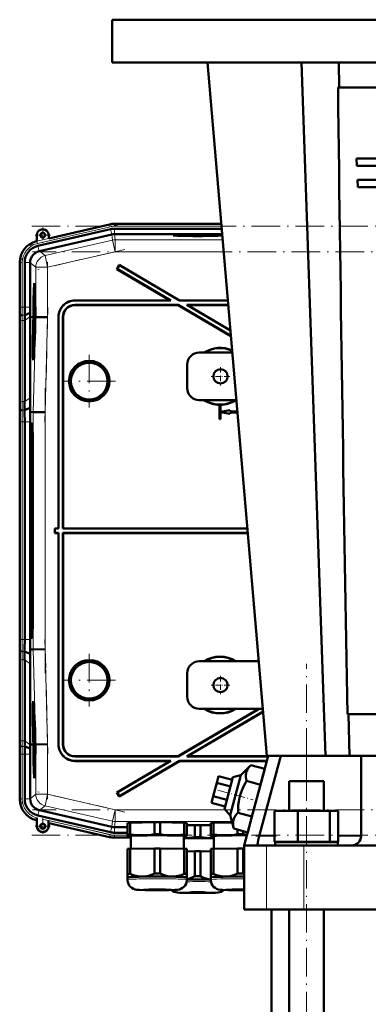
# Model space of a CAD drawing. Extents: x -2065 to 2446, y -2159 to 856.
# Tile 54 of 57: x 1622 to 1769, y -41 to 374. Entities that reach past the tile are written whole.
import ezdxf

# ---------------------------------------------------------------- set-up
doc = ezdxf.new("R2010")
doc.units = 0
doc.linetypes.add('DASHDOT', pattern=[18.5, 12, -3, 0.5, -3])

msp = doc.modelspace()

# ---------------------------------------------------------------- linework, layer by layer
at = {"color": 7, "lineweight": 50}
for p, q in [((1661.17, 373.66), (1836.17, 373.66)), ((1661.17, 373.66), (1661.17, 355.66)), ((1661.17, 355.66), (1836.17, 355.66)), ((1726.17, 63.66), (1701.17, 355.66)), ((1750.91, 63.66), (1740.75, 355.66)), ((1756.66, 345.16), (1756.53, 355.66)), ((1756.12, 345.16), (1916.22, 345.16)), ((1763.9, 315.16), (1764.02, 312.16)), ((1763.9, 315.16), (1908.45, 315.16)), ((1764.02, 312.16), (1908.33, 312.16)), ((1764.27, 306.16), (1764.4, 303.16)), ((1764.27, 306.16), (1908.08, 306.16)), ((1764.4, 303.16), (1907.95, 303.16)), ((1659.96, 287.48), (1634.39, 281.57)), ((1677.04, 287.71), (1662.04, 287.71)), ((1677.04, 287.71), (1706.99, 287.71)), ((1629.39, 282.92), (1629.39, 280.42)), ((1660.43, 285.47), (1629.85, 278.41)), ((1660.93, 283.22), (1630.46, 276.19)), ((1634.39, 281.57), (1634.39, 282.92)), ((1662.04, 285.65), (1707.17, 285.65)), ((1662.04, 283.35), (1662.06, 283.35)), ((1707.36, 283.35), (1662.06, 283.35)), ((1629.39, 280.42), (1629.19, 280.37)), ((1630.37, 276.17), (1630.46, 276.19)), ((1622.22, 271.61), (1622.22, 252.61)), ((1624.29, 271.41), (1624.29, 252.61)), ((1626.59, 271.32), (1626.59, 271.41)), ((1626.59, 271.32), (1626.59, 252.61)), ((1664.09, 270.39), (1663.08, 268.67)), ((1664.12, 270.3), (1663.17, 268.7)), ((1664.12, 270.3), (1664.09, 270.39)), ((1664.09, 270.39), (1689.41, 255.46)), ((1664.12, 270.3), (1689.39, 255.39)), ((1663.17, 268.7), (1663.08, 268.67)), ((1663.08, 268.67), (1685.47, 255.46)), ((1663.17, 268.7), (1685.73, 255.39)), ((1628.39, 260.9), (1628.58, 260.95)), ((1628.57, 255.02), (1628.55, 252.5)), ((1628.59, 255.02), (1628.57, 255.02)), ((1628.57, 253.13), (1628.59, 255.02)), ((1628.59, 255.02), (1628.64, 255.02)), ((1628.6, 253.44), (1628.65, 253.44)), ((1628.63, 253.04), (1628.62, 252.55)), ((1688.88, 253.53), (1645.4, 253.53)), ((1645.47, 255.46), (1685.47, 255.46)), ((1688.86, 253.46), (1645.47, 253.46)), ((1645.54, 255.39), (1685.73, 255.39)), ((1685.73, 255.39), (1685.47, 255.46)), ((1688.86, 253.46), (1688.88, 253.53)), ((1688.86, 253.46), (1711.04, 240.38)), ((1688.88, 253.53), (1711.04, 240.47)), ((1689.39, 255.39), (1689.41, 255.46)), ((1689.39, 255.39), (1709.76, 255.39)), ((1689.41, 255.46), (1709.75, 255.46)), ((1709.92, 253.53), (1692.54, 253.53)), ((1692.54, 253.53), (1710.84, 242.74)), ((1692.8, 253.46), (1692.54, 253.53)), ((1709.92, 253.46), (1692.8, 253.46)), ((1692.8, 253.46), (1710.83, 242.83)), ((1622.25, 248.46), (1622.28, 248.89)), ((1624.3, 249.29), (1626.6, 250.24)), ((1628.62, 249.4), (1628.51, 248.32)), ((1628.51, 247.91), (1628.62, 248.99)), ((1628.55, 252.5), (1628.68, 252.5)), ((1628.55, 250.85), (1628.59, 250.85)), ((1628.56, 250.13), (1628.55, 250.85)), ((1628.55, 249.64), (1628.56, 250.13)), ((1628.55, 249.64), (1628.71, 249.63)), ((1628.56, 252.55), (1628.62, 252.55)), ((1628.56, 250.13), (1628.6, 250.13)), ((1628.58, 252.11), (1628.69, 252.1)), ((1628.59, 250.89), (1628.58, 250.57)), ((1628.58, 250.57), (1628.59, 250.62)), ((1628.58, 250.57), (1628.62, 250.57)), ((1628.59, 250.69), (1628.62, 250.69)), ((1628.59, 250.62), (1628.59, 250.69)), ((1628.59, 250.62), (1628.62, 250.62)), ((1628.63, 250.83), (1628.6, 250.18)), ((1628.6, 249.68), (1628.64, 250.81)), ((1628.6, 250.18), (1628.6, 249.68)), ((1628.6, 249.68), (1628.71, 249.68)), ((1628.62, 252.55), (1628.68, 252.55)), ((1628.62, 251.91), (1628.69, 251.91)), ((1628.62, 249.4), (1628.71, 249.4)), ((1628.62, 248.99), (1628.62, 249.4)), ((1628.62, 248.99), (1628.72, 248.99)), ((1628.64, 250.81), (1628.7, 250.81)), ((1622.22, 245.53), (1622.22, 211.39)), ((1622.22, 245.53), (1622.22, 211.39)), ((1624.29, 246.95), (1624.29, 212.81)), ((1626.63, 248.46), (1626.63, 248.61)), ((1626.63, 214.47), (1626.63, 248.46)), ((1627.59, 248.45), (1626.63, 248.46)), ((1627.97, 248.45), (1627.59, 248.45)), ((1627.81, 248.43), (1627.81, 248.45)), ((1627.97, 248.44), (1627.81, 248.45)), ((1627.97, 248.43), (1627.81, 248.43)), ((1627.91, 246.48), (1627.97, 248.43)), ((1628.01, 248.43), (1627.96, 246.48)), ((1628, 246.48), (1628.06, 248.43)), ((1628.01, 248.45), (1628.01, 248.44)), ((1628.01, 248.45), (1628.06, 248.45)), ((1628.06, 248.44), (1628.01, 248.44)), ((1628.06, 248.43), (1628.01, 248.43)), ((1628.48, 244.65), (1628.46, 242.13)), ((1628.5, 244.65), (1628.48, 244.65)), ((1628.48, 242.76), (1628.5, 244.65)), ((1628.5, 244.65), (1628.62, 244.65)), ((1628.51, 248.32), (1628.51, 247.91)), ((1628.51, 247.91), (1628.71, 247.91)), ((1628.51, 246.39), (1628.55, 246.39)), ((1628.52, 245.68), (1628.51, 246.39)), ((1628.51, 245.19), (1628.52, 245.68)), ((1628.51, 245.19), (1628.64, 245.19)), ((1628.52, 245.68), (1628.54, 245.68)), ((1628.54, 247.66), (1628.7, 247.66)), ((1628.54, 245.73), (1628.54, 245.24)), ((1628.54, 245.24), (1628.59, 245.63)), ((1628.54, 245.24), (1628.64, 245.24)), ((1628.58, 246.04), (1628.55, 245.84)), ((1628.57, 246.53), (1628.59, 246.53)), ((1628.59, 247.46), (1628.58, 246.04)), ((1628.61, 247.46), (1628.59, 247.46)), ((1628.59, 245.63), (1628.61, 247.46)), ((1628.59, 245.63), (1628.65, 245.63)), ((1628.61, 247.46), (1628.7, 247.46)), ((1628.72, 248.43), (1628.67, 246.47)), ((1628.75, 245.96), (1628.7, 245.96)), ((1628.7, 245.96), (1628.75, 245.96)), ((1628.76, 248.45), (1628.72, 248.45)), ((1628.76, 248.43), (1628.72, 248.43)), ((1628.76, 248.43), (1628.72, 248.43)), ((1628.73, 246.98), (1628.76, 248.43)), ((1628.73, 246.98), (1628.77, 246.98)), ((1628.77, 246.98), (1628.73, 246.98)), ((1628.81, 248.43), (1628.77, 246.98)), ((1628.81, 248.45), (1628.89, 248.45)), ((1628.87, 248.43), (1628.81, 248.43)), ((1628.87, 248.43), (1628.81, 248.43)), ((1628.89, 248.45), (1628.89, 248.43)), ((1628.96, 248.43), (1628.89, 248.43)), ((1633.96, 248.36), (1628.96, 248.43)), ((1638.47, 248.47), (1638.47, 159.46)), ((1638.54, 248.4), (1638.54, 159.39)), ((1640.4, 159.39), (1640.4, 248.54)), ((1640.47, 159.46), (1640.47, 248.47)), ((1628.46, 241.59), (1628.45, 241.04)), ((1628.45, 241.04), (1628.5, 241.04)), ((1628.46, 242.13), (1628.54, 242.13)), ((1628.52, 241.59), (1628.46, 241.59)), ((1628.47, 242.18), (1628.54, 242.18)), ((1628.51, 243.07), (1628.56, 243.07)), ((1628.54, 242.67), (1628.53, 242.18)), ((1628.55, 244.6), (1628.62, 244.6)), ((1628.57, 242.95), (1628.57, 243.41)), ((1628.47, 240.31), (1628.44, 240.01)), ((1628.44, 240.01), (1628.44, 239.56)), ((1711.64, 233.46), (1697.67, 233.46)), ((1627.96, 232.1), (1628.15, 232.05)), ((1692.67, 218.46), (1692.67, 228.46)), ((1697.67, 213.46), (1713.35, 213.46)), ((1706.24, 211.48), (1706.22, 211.47)), ((1706.24, 211.48), (1706.24, 205.48)), ((1706.72, 211.47), (1706.71, 211.48)), ((1706.71, 208.48), (1706.71, 211.48)), ((1622.2, 208.46), (1622.23, 208.89)), ((1624.26, 209.29), (1626.6, 210.26)), ((1626.57, 208.46), (1626.6, 210.26)), ((1626.57, 208.46), (1627.92, 208.44)), ((1632.91, 208.38), (1627.92, 208.44)), ((1706.22, 211.47), (1706.22, 205.46)), ((1710.71, 209.19), (1706.71, 208.48)), ((1706.71, 208.48), (1706.72, 208.5)), ((1706.71, 205.48), (1706.71, 208.45)), ((1706.72, 208.43), (1706.71, 208.45)), ((1706.71, 208.45), (1710.71, 207.74)), ((1706.72, 208.5), (1706.72, 211.47)), ((1710.72, 209.21), (1706.72, 208.5)), ((1706.72, 205.46), (1706.72, 208.43)), ((1706.72, 208.43), (1710.72, 207.71)), ((1710.71, 209.19), (1710.72, 209.21)), ((1710.71, 208.7), (1710.71, 209.19)), ((1710.71, 208.7), (1710.72, 208.71)), ((1710.71, 208.7), (1713.76, 208.7)), ((1713.8, 208.23), (1710.71, 208.23)), ((1710.72, 208.21), (1710.71, 208.23)), ((1710.71, 207.74), (1710.71, 208.23)), ((1710.71, 207.74), (1710.72, 207.71)), ((1710.72, 208.71), (1710.72, 209.21)), ((1710.72, 208.71), (1713.75, 208.71)), ((1713.8, 208.21), (1710.72, 208.21)), ((1710.72, 207.71), (1710.72, 208.21)), ((1622.22, 204.32), (1622.22, 112.61)), ((1624.29, 204.32), (1624.29, 112.61)), ((1626.59, 112.61), (1626.59, 204.32)), ((1627.46, 203.65), (1627.01, 203.65)), ((1706.24, 205.48), (1706.22, 205.46)), ((1706.72, 205.46), (1706.22, 205.46)), ((1706.71, 205.48), (1706.24, 205.48)), ((1706.71, 205.48), (1706.72, 205.46)), ((1627.51, 201.47), (1627.62, 201.58)), ((1627.62, 201.47), (1627.51, 201.47)), ((1626.75, 193.46), (1626.75, 123.46)), ((1627.3, 193.46), (1627.3, 123.46)), ((1627.73, 123.46), (1627.73, 193.46)), ((1637.04, 159.39), (1636.97, 159.46)), ((1638.47, 159.46), (1636.97, 159.46)), ((1636.97, 157.46), (1636.97, 159.46)), ((1638.54, 159.39), (1637.04, 159.39)), ((1637.04, 157.53), (1637.04, 159.39)), ((1638.47, 159.46), (1638.54, 159.39)), ((1640.4, 159.39), (1640.47, 159.46)), ((1717.98, 159.39), (1640.4, 159.39)), ((1717.97, 159.46), (1640.47, 159.46)), ((1637.04, 157.53), (1636.97, 157.46)), ((1636.97, 157.46), (1638.47, 157.46)), ((1637.04, 157.53), (1638.54, 157.53)), ((1638.47, 157.46), (1638.54, 157.53)), ((1638.47, 68.46), (1638.47, 157.46)), ((1638.54, 68.53), (1638.54, 157.53)), ((1640.4, 157.53), (1640.4, 68.39)), ((1640.4, 157.53), (1718.14, 157.53)), ((1640.4, 157.53), (1640.47, 157.46)), ((1640.47, 157.46), (1640.47, 68.46)), ((1640.47, 157.46), (1718.14, 157.46)), ((1627.01, 113.28), (1627.46, 113.28)), ((1627.51, 115.46), (1627.62, 115.34)), ((1627.51, 115.45), (1627.62, 115.45)), ((1622.23, 108.03), (1622.2, 108.46)), ((1626.57, 108.46), (1627.92, 108.48)), ((1626.6, 106.66), (1626.57, 108.46)), ((1632.91, 108.55), (1627.92, 108.48)), ((1622.22, 71.39), (1622.22, 105.53)), ((1622.22, 71.39), (1622.22, 105.53)), ((1626.6, 106.66), (1624.26, 107.63)), ((1624.29, 69.98), (1624.29, 104.12)), ((1626.63, 68.47), (1626.63, 102.46)), ((1722.77, 103.46), (1697.67, 103.46)), ((1692.67, 88.46), (1692.67, 98.46)), ((1627.96, 84.83), (1628.15, 84.88)), ((1722.78, 83.46), (1688.86, 63.46)), ((1722.91, 83.46), (1688.88, 63.39)), ((1697.67, 83.46), (1724.48, 83.46)), ((1724.58, 82.28), (1692.54, 63.39)), ((1724.58, 82.21), (1692.8, 63.46)), ((1760.1, 81.16), (1912.25, 81.16)), ((1760.92, 63.66), (1760.6, 81.16)), ((1628.44, 77.37), (1628.45, 76.53)), ((1628.45, 76.58), (1628.46, 76.78)), ((1628.45, 76.58), (1628.47, 76.58)), ((1628.45, 76.53), (1628.47, 76.53)), ((1628.47, 74.88), (1628.51, 74.88)), ((1628.49, 74.16), (1628.47, 74.88)), ((1628.51, 75.41), (1628.5, 75.75)), ((1628.51, 75.55), (1628.51, 75.41)), ((1628.51, 74.92), (1628.51, 74.6)), ((1628.51, 74.6), (1628.52, 74.65)), ((1628.52, 74.72), (1628.55, 74.72)), ((1628.52, 74.65), (1628.52, 74.72)), ((1628.52, 74.65), (1628.55, 74.65)), ((1628.57, 73.43), (1628.48, 72.34)), ((1628.48, 72.34), (1628.49, 71.94)), ((1628.49, 74.16), (1628.54, 74.16)), ((1628.5, 73.66), (1628.49, 74.16)), ((1628.49, 71.94), (1628.58, 73.02)), ((1628.49, 71.94), (1628.63, 71.94)), ((1628.5, 73.66), (1628.58, 73.67)), ((1628.51, 74.6), (1628.55, 74.6)), ((1628.52, 71.69), (1628.64, 71.69)), ((1628.54, 74.21), (1628.54, 73.71)), ((1628.54, 73.71), (1628.58, 73.71)), ((1628.56, 70.56), (1628.58, 70.56)), ((1628.57, 73.43), (1628.57, 73.67)), ((1628.57, 73.43), (1628.58, 73.43)), ((1628.58, 73.02), (1628.57, 73.43)), ((1628.58, 73.02), (1628.6, 73.02)), ((1628.58, 71.69), (1628.58, 71.94)), ((1628.58, 71.49), (1628.59, 70.07)), ((1628.59, 71.49), (1628.58, 71.49)), ((1628.59, 71.49), (1628.64, 71.49)), ((1628.6, 69.66), (1628.59, 71.49)), ((1628.75, 70.96), (1628.7, 70.96)), ((1628.7, 70.96), (1628.75, 70.96)), ((1622.28, 68.03), (1622.25, 68.46)), ((1626.6, 66.68), (1624.3, 67.63)), ((1627.59, 68.48), (1626.63, 68.47)), ((1626.63, 68.32), (1626.63, 68.47)), ((1627.97, 68.48), (1627.59, 68.48)), ((1627.97, 68.48), (1627.91, 70.45)), ((1627.96, 70.45), (1628.01, 68.48)), ((1628.06, 68.48), (1628, 70.45)), ((1628.01, 68.48), (1628.06, 68.48)), ((1628.51, 70.42), (1628.55, 70.42)), ((1628.53, 69.71), (1628.51, 70.42)), ((1628.51, 68.68), (1628.54, 66.16)), ((1628.53, 68.68), (1628.51, 68.68)), ((1628.53, 69.71), (1628.55, 69.71)), ((1628.54, 69.22), (1628.53, 69.71)), ((1628.53, 68.68), (1628.71, 68.68)), ((1628.54, 66.79), (1628.53, 68.68)), ((1628.54, 69.22), (1628.7, 69.22)), ((1628.55, 69.76), (1628.56, 69.27)), ((1628.59, 70.07), (1628.56, 69.87)), ((1628.56, 69.27), (1628.6, 69.66)), ((1628.56, 69.27), (1628.7, 69.27)), ((1628.57, 67.1), (1628.61, 67.1)), ((1628.59, 68.63), (1628.72, 68.63)), ((1628.6, 69.66), (1628.69, 69.67)), ((1628.6, 66.7), (1628.61, 66.21)), ((1628.63, 67.44), (1628.71, 67.44)), ((1628.67, 70.46), (1628.72, 68.49)), ((1628.72, 68.49), (1628.76, 68.49)), ((1628.73, 69.94), (1628.77, 69.94)), ((1628.77, 69.94), (1628.73, 69.94)), ((1628.76, 68.49), (1628.73, 69.94)), ((1628.77, 69.94), (1628.81, 68.49)), ((1628.96, 68.5), (1628.81, 68.49)), ((1633.96, 68.56), (1628.96, 68.5)), ((1622.22, 45.32), (1622.22, 64.32)), ((1624.29, 45.52), (1624.29, 64.32)), ((1626.59, 45.61), (1626.59, 64.32)), ((1628.54, 66.21), (1628.61, 66.21)), ((1628.54, 66.16), (1628.7, 66.16)), ((1628.54, 65.61), (1628.55, 65.07)), ((1628.64, 65.61), (1628.54, 65.61)), ((1628.63, 65.07), (1628.55, 64.04)), ((1628.55, 65.07), (1628.63, 65.07)), ((1628.55, 64.04), (1628.56, 63.47)), ((1628.56, 63.47), (1628.65, 62.49)), ((1628.57, 63.76), (1628.59, 63.95)), ((1628.57, 63.76), (1628.67, 63.76)), ((1628.59, 63.59), (1628.57, 63.76)), ((1628.57, 62.45), (1628.57, 61.91)), ((1628.65, 62.45), (1628.57, 62.45)), ((1628.59, 63.95), (1628.65, 64.8)), ((1628.66, 62.83), (1628.59, 63.59)), ((1628.61, 66.21), (1628.7, 66.21)), ((1628.64, 65.61), (1628.7, 65.62)), ((1628.65, 64.8), (1628.64, 65.61)), ((1628.65, 64.8), (1628.69, 64.8)), ((1688.88, 63.39), (1645.4, 63.39)), ((1688.86, 63.46), (1645.47, 63.46)), ((1688.88, 63.39), (1688.86, 63.46)), ((1692.54, 63.39), (1692.8, 63.46)), ((1726.7, 63.39), (1692.54, 63.39)), ((1726.72, 63.46), (1692.8, 63.46)), ((1726.77, 63.66), (1716.67, 25.96)), ((1722.93, 29.86), (1732.09, 63.66)), ((1726.96, 63.66), (1726.17, 63.66)), ((1726.96, 63.66), (1732.09, 63.66)), ((1732.09, 63.66), (1742.83, 63.66)), ((1742.83, 63.66), (1765.83, 63.66)), ((1765.83, 63.66), (1906.51, 63.66)), ((1765.83, 63.66), (1765.83, 29.86)), ((1628.57, 61.91), (1628.64, 61.91)), ((1645.47, 61.46), (1685.47, 61.46)), ((1645.54, 61.53), (1685.73, 61.53)), ((1685.47, 61.46), (1663.08, 48.26)), ((1685.73, 61.53), (1663.17, 48.23)), ((1689.41, 61.46), (1664.09, 46.53)), ((1689.39, 61.53), (1664.12, 46.63)), ((1685.47, 61.46), (1685.73, 61.53)), ((1689.39, 61.53), (1726.2, 61.53)), ((1689.41, 61.46), (1689.39, 61.53)), ((1689.41, 61.46), (1726.18, 61.46)), ((1719.44, 59.77), (1715.29, 55.58)), ((1725.31, 58.2), (1719.44, 59.77)), ((1725.31, 58.2), (1723.52, 51.51)), ((1628.39, 56.03), (1628.58, 55.98)), ((1705.83, 55.05), (1705.08, 52.26)), ((1711.63, 53.5), (1705.83, 55.05)), ((1711.94, 54.68), (1708.32, 41.16)), ((1710.77, 38.71), (1715.29, 55.58)), ((1715.29, 55.58), (1711.94, 54.68)), ((1705.08, 52.26), (1703.59, 46.68)), ((1710.88, 50.71), (1705.08, 52.26)), ((1723.52, 51.51), (1717.64, 53.08)), ((1723.52, 51.51), (1719.93, 38.12)), ((1735.53, 52.96), (1737.67, 52.96)), ((1735.53, 40.46), (1735.53, 52.96)), ((1737.67, 52.96), (1750.13, 52.96)), ((1750.13, 40.46), (1750.13, 52.96)), ((1663.17, 48.23), (1663.08, 48.26)), ((1663.08, 48.26), (1664.09, 46.53)), ((1663.17, 48.23), (1664.12, 46.63)), ((1664.12, 46.63), (1664.09, 46.53)), ((1703.59, 46.68), (1702.84, 43.89)), ((1709.39, 45.13), (1703.59, 46.68)), ((1626.59, 45.61), (1626.59, 45.52)), ((1708.64, 42.34), (1702.84, 43.89)), ((1629.46, 34.01), (1629.46, 37.56)), ((1629.46, 37.56), (1629.46, 37.18)), ((1660.43, 31.46), (1629.85, 38.52)), ((1630.37, 40.76), (1630.46, 40.74)), ((1630.46, 40.74), (1660.93, 33.7)), ((1708.32, 41.16), (1710.77, 38.71)), ((1710.77, 38.71), (1712.26, 33)), ((1719.93, 38.12), (1714.06, 39.69)), ((1719.93, 38.12), (1718.14, 31.43)), ((1729.45, 40.46), (1739.25, 40.46)), ((1729.45, 27.46), (1729.45, 40.46)), ((1739.25, 27.46), (1739.25, 40.46)), ((1739.25, 40.46), (1752.63, 40.46)), ((1752.63, 27.46), (1752.63, 40.46)), ((1752.63, 40.46), (1756.22, 40.46)), ((1756.22, 27.46), (1756.22, 40.46)), ((1629.39, 36.51), (1629.19, 36.55)), ((1629.43, 36.54), (1629.39, 36.51)), ((1629.39, 34.01), (1629.39, 36.51)), ((1629.46, 37.18), (1629.45, 36.85)), ((1634.32, 36.43), (1634.32, 34.01)), ((1634.39, 35.35), (1634.35, 35.4)), ((1659.96, 29.45), (1634.39, 35.35)), ((1659.96, 29.45), (1634.39, 35.35)), ((1634.39, 35.35), (1634.39, 34.01)), ((1662.04, 33.58), (1662.06, 33.58)), ((1662.06, 33.58), (1667.56, 33.58)), ((1667.56, 30.4), (1667.56, 35.45)), ((1668.74, 35.51), (1678.87, 35.66)), ((1668.74, 30.46), (1668.74, 35.51)), ((1678.87, 30.61), (1678.87, 35.66)), ((1681.24, 35.66), (1691.37, 35.51)), ((1681.24, 30.61), (1681.24, 35.66)), ((1691.37, 30.46), (1691.37, 35.51)), ((1692.56, 30.4), (1692.56, 35.45)), ((1692.56, 34.41), (1695.92, 34.46)), ((1695.92, 29.41), (1695.92, 34.46)), ((1698.29, 34.46), (1702.56, 34.4)), ((1698.29, 29.41), (1698.29, 34.46)), ((1702.56, 30.4), (1702.56, 35.45)), ((1703.74, 35.51), (1711.58, 35.62)), ((1703.74, 30.46), (1703.74, 35.51)), ((1662.04, 31.28), (1667.56, 31.28)), ((1668.91, 29.21), (1662.04, 29.21)), ((1662.04, 29.21), (1668.91, 29.21)), ((1667.56, 30.4), (1667.56, 29.9)), ((1667.56, 29.9), (1667.56, 29.89)), ((1667.62, 29.87), (1667.56, 29.89)), ((1668.91, 24.51), (1668.91, 29.9)), ((1691.21, 29.9), (1691.21, 24.51)), ((1692.5, 29.87), (1692.56, 29.89)), ((1692.56, 29.9), (1692.56, 30.4)), ((1692.56, 29.89), (1692.56, 29.9)), ((1702.56, 30.4), (1702.56, 29.9)), ((1702.56, 29.9), (1702.56, 29.89)), ((1702.62, 29.87), (1702.56, 29.89)), ((1703.91, 24.51), (1703.91, 29.9)), ((1718.14, 31.43), (1712.26, 33)), ((1713.87, 30.61), (1713.87, 32.57)), ((1716.24, 30.61), (1716.24, 31.94)), ((1716.67, 25.96), (1722.47, 25.96)), ((1716.67, 25.96), (1716.67, -1.04)), ((1722.36, 27.11), (1722.34, 27)), ((1722.47, 25.96), (1726.09, 25.96)), ((1726.09, 25.96), (1741.75, 25.96)), ((1739.25, 27.46), (1729.45, 27.46)), ((1742.83, 27.26), (1729.63, 27.26)), ((1729.63, 25.96), (1729.63, 27.26)), ((1735.53, 27.26), (1735.53, 27.46)), ((1752.63, 27.46), (1739.25, 27.46)), ((1741.75, 25.96), (1761.93, 25.96)), ((1756.03, 27.26), (1742.83, 27.26)), ((1750.13, 27.26), (1750.13, 27.46)), ((1756.22, 27.46), (1752.63, 27.46)), ((1756.03, 25.96), (1756.03, 27.26)), ((1761.93, 25.96), (1910.41, 25.96)), ((1764.58, 27), (1764.69, 27.11)), ((1667.56, 24.46), (1667.56, 13.95)), ((1668.74, 24.51), (1678.87, 24.66)), ((1668.74, 24.51), (1668.74, 14.01)), ((1678.87, 24.66), (1678.87, 14.16)), ((1681.24, 24.66), (1691.37, 24.51)), ((1681.24, 24.66), (1681.24, 14.16)), ((1691.37, 24.51), (1691.37, 14.01)), ((1692.56, 24.46), (1692.56, 13.95)), ((1692.56, 23.41), (1695.92, 23.46)), ((1695.92, 23.46), (1695.92, 12.96)), ((1698.29, 23.46), (1702.56, 23.4)), ((1698.29, 23.46), (1698.29, 12.96)), ((1702.56, 24.46), (1702.56, 13.95)), ((1703.74, 24.51), (1713.87, 24.66)), ((1703.74, 24.51), (1703.74, 14.01)), ((1713.87, 24.66), (1713.87, 14.16)), ((1716.24, 24.66), (1716.67, 24.66)), ((1716.24, 24.66), (1716.24, 14.16)), ((1667.56, 13.95), (1667.56, 12.5)), ((1667.56, 11.55), (1667.56, 12.5)), ((1692.55, 12.49), (1692.56, 12.49)), ((1692.56, 12.5), (1692.56, 13.95)), ((1692.56, 12.5), (1692.56, 11.55)), ((1692.56, 12.49), (1692.56, 12.5)), ((1702.56, 13.95), (1702.56, 12.5)), ((1702.56, 11.55), (1702.56, 12.5)), ((1726.09, -1.04), (1716.67, -1.04)), ((1741.75, -1.04), (1726.09, -1.04)), ((1728.17, -1.04), (1728.17, -236.54)), ((1735.53, -323.54), (1735.53, -1.04)), ((1930.6, -1.04), (1741.75, -1.04)), ((1750.13, -323.54), (1750.13, -1.04))]:
    msp.add_line(p, q, dxfattribs=at)
at = {"color": 7, "linetype": 'DASHDOT', "lineweight": 18}
for p, q in [((1626.31, 278.64), (1663.51, 287.23)), ((1627.24, 286.68), (2044.91, 286.68)), ((2044.57, 275.97), (1627.58, 275.97)), ((1666.44, 276.92), (1629.84, 268.47)), ((1623.26, 250.72), (1623.26, 273.29)), ((1633.96, 271.53), (1633.96, 246.26)), ((1634.07, 252.45), (1632.81, 204.23)), ((1651.47, 232.56), (1651.47, 210.37)), ((1662.57, 221.46), (1640.38, 221.46)), ((1632.91, 218.44), (1632.91, 98.49)), ((1623.26, 103.43), (1623.26, 213.49)), ((1632.81, 112.7), (1634.07, 64.48)), ((1651.47, 106.56), (1651.47, 84.37)), ((1742.83, -362.26), (1742.83, 102.38)), ((1662.57, 95.46), (1640.38, 95.46)), ((1633.96, 70.67), (1633.96, 45.39)), ((1623.26, 43.64), (1623.26, 66.2)), ((1666.44, 40), (1629.84, 48.45)), ((2044.57, 40.95), (1627.58, 40.95)), ((1631.71, 37.03), (1663.02, 29.81)), ((1627.24, 30.25), (2044.91, 30.25))]:
    msp.add_line(p, q, dxfattribs=at)
at = {"color": 7, "lineweight": 18}
for p, q in [((1629.4, 280.38), (1659.97, 287.44)), ((1660.19, 286.47), (1629.62, 279.41)), ((1659.97, 287.44), (1659.96, 287.48)), ((1660.19, 286.47), (1659.97, 287.44)), ((1662.04, 287.68), (1662.04, 287.71)), ((1662.04, 286.68), (1662.04, 287.68)), ((1662.04, 287.68), (1706.99, 287.68)), ((1662.04, 286.68), (1707.08, 286.68)), ((1660.94, 283.23), (1660.43, 285.47)), ((1660.93, 283.22), (1661.2, 280.84)), ((1662.04, 283.35), (1662.04, 285.65)), ((1662.33, 280.97), (1662.06, 283.35)), ((1629.39, 280.42), (1629.4, 280.38)), ((1629.62, 279.41), (1629.4, 280.38)), ((1630.37, 276.17), (1629.85, 278.41)), ((1661.2, 280.84), (1632.84, 274.3)), ((1661.2, 280.84), (1662.33, 275.97)), ((1707.57, 280.97), (1662.33, 280.97)), ((1662.33, 280.97), (1662.33, 275.97)), ((1632.84, 274.3), (1630.46, 276.19)), ((1632.84, 274.3), (1633.96, 269.43)), ((1633.96, 269.43), (1662.33, 275.97)), ((1708, 275.97), (1662.33, 275.97)), ((1622.26, 271.41), (1622.22, 271.41)), ((1622.26, 252.61), (1622.26, 271.41)), ((1623.26, 271.41), (1622.26, 271.41)), ((1623.26, 271.41), (1623.26, 252.61)), ((1626.59, 271.41), (1624.29, 271.41)), ((1626.59, 271.32), (1628.96, 269.43)), ((1628.96, 269.43), (1633.96, 269.43)), ((1628.96, 269.43), (1628.96, 248.43)), ((1633.96, 248.36), (1633.96, 269.43)), ((1645.47, 253.46), (1645.4, 253.53)), ((1645.47, 255.46), (1645.54, 255.39)), ((1622.26, 252.61), (1622.22, 252.61)), ((1623.26, 252.61), (1622.26, 252.61)), ((1623.26, 252.61), (1624.29, 252.61)), ((1623.28, 249.29), (1624.3, 249.29)), ((1624.29, 252.61), (1626.59, 252.61)), ((1622.25, 248.46), (1622.2, 248.46)), ((1622.26, 212.12), (1622.26, 246.27)), ((1623.26, 246.95), (1623.26, 212.81)), ((1623.26, 246.95), (1624.29, 246.95)), ((1624.29, 246.95), (1626.63, 248.61)), ((1628.96, 248.43), (1627.92, 208.44)), ((1632.91, 208.38), (1633.96, 248.36)), ((1638.47, 248.47), (1638.54, 248.4)), ((1640.4, 248.54), (1640.47, 248.47)), ((1623.26, 212.81), (1624.29, 212.81)), ((1624.29, 212.81), (1626.63, 214.47)), ((1623.23, 209.29), (1624.26, 209.29)), ((1627.92, 208.44), (1627.92, 108.48)), ((1632.91, 108.55), (1632.91, 208.38)), ((1622.22, 204.32), (1622.26, 204.32)), ((1623.26, 204.32), (1622.26, 204.32)), ((1622.26, 112.61), (1622.26, 204.32)), ((1623.26, 204.32), (1624.29, 204.32)), ((1623.26, 204.32), (1623.26, 112.61)), ((1624.29, 204.32), (1626.59, 204.32)), ((1627.48, 203.62), (1627.01, 203.65)), ((1627.62, 201.58), (1627.51, 201.47)), ((1626.75, 193.46), (1627.3, 193.46)), ((1627.3, 123.46), (1626.75, 123.46)), ((1622.26, 112.61), (1622.22, 112.61)), ((1622.26, 112.61), (1623.26, 112.61)), ((1624.29, 112.61), (1623.26, 112.61)), ((1626.59, 112.61), (1624.29, 112.61)), ((1627.48, 113.31), (1627.01, 113.28)), ((1627.51, 115.45), (1627.62, 115.35)), ((1627.92, 108.48), (1628.96, 68.5)), ((1633.96, 68.56), (1632.91, 108.55)), ((1622.26, 104.8), (1622.26, 70.66)), ((1624.26, 107.63), (1623.23, 107.63)), ((1624.29, 104.12), (1623.26, 104.12)), ((1623.26, 69.98), (1623.26, 104.12)), ((1626.63, 102.46), (1624.29, 104.12)), ((1622.25, 68.46), (1622.2, 68.46)), ((1624.29, 69.98), (1623.26, 69.98)), ((1624.3, 67.63), (1623.28, 67.63)), ((1626.63, 68.32), (1624.29, 69.98)), ((1628.96, 68.5), (1628.96, 47.5)), ((1633.96, 47.5), (1633.96, 68.56)), ((1638.47, 68.46), (1638.54, 68.53)), ((1640.47, 68.46), (1640.4, 68.39)), ((1622.26, 64.32), (1622.22, 64.32)), ((1623.26, 64.32), (1622.26, 64.32)), ((1622.26, 45.52), (1622.26, 64.32)), ((1623.26, 64.32), (1624.29, 64.32)), ((1623.26, 45.52), (1623.26, 64.32)), ((1626.59, 64.32), (1624.29, 64.32)), ((1645.4, 63.39), (1645.47, 63.46)), ((1742.83, 52.96), (1742.83, 63.66)), ((1645.47, 61.46), (1645.54, 61.53)), ((1628.96, 47.5), (1626.59, 45.61)), ((1628.96, 47.5), (1633.96, 47.5)), ((1633.96, 47.5), (1632.84, 42.63)), ((1662.33, 40.95), (1633.96, 47.5)), ((1622.26, 45.52), (1622.22, 45.52)), ((1622.26, 45.52), (1623.26, 45.52)), ((1626.59, 45.52), (1624.29, 45.52)), ((1630.46, 40.74), (1632.84, 42.63)), ((1661.2, 36.08), (1632.84, 42.63)), ((1630.37, 40.76), (1629.85, 38.52)), ((1662.33, 40.95), (1661.2, 36.08)), ((1662.33, 40.95), (1662.33, 35.95)), ((1662.33, 40.95), (1708.52, 40.95)), ((1629.4, 36.54), (1629.39, 36.51)), ((1629.46, 34.01), (1629.39, 34.01)), ((1629.43, 36.54), (1629.4, 36.54)), ((1660.19, 30.46), (1634.32, 36.43)), ((1634.32, 34.01), (1634.39, 34.01)), ((1634.35, 35.4), (1659.97, 29.49)), ((1660.94, 33.7), (1660.43, 31.46)), ((1661.2, 36.08), (1660.93, 33.7)), ((1662.04, 33.58), (1662.04, 31.28)), ((1662.06, 33.58), (1662.33, 35.95)), ((1711.49, 35.95), (1662.33, 35.95)), ((1659.97, 29.49), (1659.96, 29.45)), ((1659.97, 29.49), (1660.19, 30.46)), ((1662.04, 30.25), (1667.56, 30.25)), ((1662.04, 29.25), (1662.04, 30.25)), ((1662.04, 29.25), (1668.91, 29.25)), ((1662.04, 29.25), (1662.04, 29.21)), ((1729.45, 29.86), (1722.93, 29.86)), ((1765.83, 29.86), (1756.22, 29.86)), ((1726.09, 25.96), (1726.09, -1.04)), ((1741.75, 25.96), (1741.75, -1.04))]:
    msp.add_line(p, q, dxfattribs=at)
at = {"color": 7, "linetype": 'DASHDOT', "lineweight": 18, "ltscale": 0.1625}
for p, q in [((1631.89, 286.17), (1631.89, 279.67)), ((1635.14, 282.92), (1628.64, 282.92)), ((1635.14, 34.01), (1628.64, 34.01)), ((1631.89, 37.26), (1631.89, 30.76))]:
    msp.add_line(p, q, dxfattribs=at)
at = {"color": 7, "linetype": 'DASHDOT', "lineweight": 18, "ltscale": 0.195001}
for p, q in [((1706.67, 227.36), (1706.67, 219.56)), ((1710.57, 223.46), (1702.77, 223.46)), ((1706.67, 97.36), (1706.67, 89.56)), ((1710.57, 93.46), (1702.77, 93.46))]:
    msp.add_line(p, q, dxfattribs=at)
at = {"color": 7, "linetype": 'DASHDOT', "lineweight": 18, "ltscale": 0.386472}
msp.add_line((1705.51, 49.16), (1720.44, 45.16), dxfattribs=at)
at = {"color": 7, "linetype": 'DASHDOT', "lineweight": 18, "ltscale": 0.214297}
msp.add_line((1730.16, 29.86), (1721.59, 29.86), dxfattribs=at)
at = {"color": 7, "lineweight": 50}
for points in [[(1628.64, 254.95), (1628.61, 254.42), (1628.59, 253.9)], [(1628.6, 253.44), (1628.63, 254.4), (1628.64, 254.46), (1628.64, 254.48)], [(1628.62, 252.55), (1628.65, 253.06), (1628.66, 253.78)], [(1628.65, 253.77), (1628.64, 253.11), (1628.63, 253.06), (1628.63, 253.04)], [(1628.64, 254.48), (1628.65, 254.36), (1628.65, 253.77)], [(1628.58, 252.11), (1628.57, 252.06), (1628.56, 251.9), (1628.54, 250.83)], [(1628.54, 250.83), (1628.54, 249.78), (1628.55, 249.64)], [(1628.55, 250.85), (1628.56, 251.54), (1628.57, 251.59), (1628.57, 251.61)], [(1628.57, 251.61), (1628.58, 251.59), (1628.59, 251.36), (1628.59, 250.89)], [(1628.6, 251.38), (1628.59, 252), (1628.58, 252.08), (1628.58, 252.11)], [(1628.59, 250.69), (1628.61, 251.34), (1628.62, 251.41)], [(1628.62, 251.91), (1628.6, 251.56), (1628.6, 251.38)], [(1628.64, 250.81), (1628.63, 251.79), (1628.62, 251.91)], [(1628.62, 251.41), (1628.62, 251.4), (1628.63, 250.97), (1628.63, 250.83)], [(1628.5, 246.39), (1628.5, 245.33), (1628.51, 245.19)], [(1628.51, 246.39), (1628.52, 247.06), (1628.54, 247.17)], [(1628.54, 247.66), (1628.53, 247.55), (1628.52, 247.37)], [(1628.57, 246.53), (1628.56, 247.57), (1628.55, 247.64), (1628.54, 247.66)], [(1628.54, 247.17), (1628.55, 247.06), (1628.55, 246.39)], [(1628.55, 244.6), (1628.54, 244.42), (1628.5, 243.53)], [(1628.51, 243.07), (1628.54, 244.03), (1628.55, 244.08), (1628.55, 244.1)], [(1628.56, 243.4), (1628.55, 242.73), (1628.54, 242.69), (1628.54, 242.67)], [(1628.57, 243.41), (1628.57, 244.38), (1628.56, 244.55), (1628.55, 244.6)], [(1628.55, 244.1), (1628.56, 243.98), (1628.56, 243.4)], [(1628.48, 76.13), (1628.47, 76.09), (1628.46, 75.92), (1628.46, 74.86)], [(1628.46, 74.86), (1628.48, 73.81), (1628.5, 73.66)], [(1628.47, 74.88), (1628.47, 75.57), (1628.48, 75.62), (1628.48, 75.64)], [(1628.49, 76.02), (1628.49, 76.11), (1628.48, 76.13)], [(1628.48, 75.64), (1628.49, 75.62), (1628.5, 75.39), (1628.51, 74.92)], [(1628.52, 71.69), (1628.51, 71.57), (1628.5, 71.39)], [(1628.51, 70.42), (1628.51, 71.09), (1628.53, 71.2)], [(1628.56, 70.56), (1628.54, 71.6), (1628.53, 71.67), (1628.52, 71.69)], [(1628.53, 71.2), (1628.54, 71.09), (1628.55, 70.42)], [(1628.5, 70.42), (1628.52, 69.36), (1628.54, 69.22)], [(1628.59, 68.63), (1628.57, 68.45), (1628.55, 67.56)], [(1628.57, 67.1), (1628.58, 68.06), (1628.59, 68.11), (1628.59, 68.13)], [(1628.63, 67.44), (1628.61, 68.41), (1628.6, 68.58), (1628.59, 68.63)], [(1628.59, 68.13), (1628.6, 68.01), (1628.61, 67.43)], [(1628.61, 67.43), (1628.61, 66.76), (1628.61, 66.72), (1628.6, 66.7)], [(1628.61, 66.21), (1628.63, 66.72), (1628.63, 67.44)], [(1719.44, 59.77), (1718.97, 59.27), (1718.56, 58.77), (1718.25, 58.33), (1717.99, 57.88), (1717.66, 57.15), (1717.45, 56.39), (1717.34, 55.6), (1717.35, 54.77), (1717.45, 53.95), (1717.64, 53.08)], [(1717.64, 53.08), (1717.05, 52.05), (1716.51, 51.03), (1716.04, 50.04), (1715.63, 49.06), (1715.09, 47.57), (1714.67, 46.05), (1714.37, 44.49), (1714.17, 42.88), (1714.07, 41.32), (1714.06, 39.69)], [(1714.06, 39.69), (1713.59, 39.19), (1713.18, 38.69), (1712.87, 38.25), (1712.61, 37.8), (1712.28, 37.07), (1712.07, 36.31), (1711.96, 35.52), (1711.97, 34.69), (1712.07, 33.87), (1712.26, 33)], [(1629.45, 36.85), (1629.43, 36.55), (1629.43, 36.54), (1629.43, 36.54)], [(1673.81, 30.18), (1672.62, 30.19), (1671.45, 30.23), (1670.1, 30.32), (1668.74, 30.46)], [(1678.87, 30.61), (1677.58, 30.44), (1676.32, 30.31), (1675.06, 30.23), (1673.81, 30.18)], [(1686.31, 30.18), (1685.05, 30.23), (1683.79, 30.31), (1682.53, 30.44), (1681.24, 30.61)], [(1691.37, 30.46), (1690.01, 30.32), (1688.66, 30.23), (1687.49, 30.19), (1686.31, 30.18)], [(1703.35, 28.99), (1702.1, 29.03), (1700.84, 29.11), (1699.57, 29.24), (1698.29, 29.41)], [(1708.81, 30.18), (1707.62, 30.19), (1706.45, 30.23), (1705.1, 30.32), (1703.74, 30.46)], [(1713.87, 30.61), (1712.58, 30.44), (1711.32, 30.31), (1710.06, 30.23), (1708.81, 30.18)], [(1722.93, 29.86), (1722.53, 28.14), (1722.36, 27.11)], [(1722.34, 27), (1722.31, 26.38), (1722.34, 26.15), (1722.38, 26.02), (1722.42, 25.98), (1722.47, 25.96)], [(1673.81, 12.78), (1673.18, 12.79), (1672.56, 12.85), (1671.91, 12.94), (1671.26, 13.08), (1670, 13.47), (1668.74, 14.01)], [(1678.87, 14.16), (1677.61, 13.59), (1676.35, 13.16), (1675.7, 13), (1675.05, 12.88), (1674.43, 12.81), (1673.81, 12.78)], [(1686.31, 12.78), (1685.68, 12.81), (1685.06, 12.88), (1684.41, 13), (1683.76, 13.16), (1682.5, 13.59), (1681.24, 14.16)], [(1691.37, 14.01), (1690.11, 13.47), (1688.85, 13.08), (1688.2, 12.94), (1687.55, 12.85), (1686.93, 12.79), (1686.31, 12.78)], [(1695.92, 12.96), (1694.8, 12.45), (1693.68, 12.04), (1692.56, 11.76)], [(1702.56, 11.63), (1701.6, 11.77), (1700.65, 12.01), (1699.71, 12.33), (1699, 12.62), (1698.29, 12.96)], [(1708.81, 12.78), (1708.18, 12.79), (1707.56, 12.85), (1706.91, 12.94), (1706.26, 13.08), (1705, 13.47), (1703.74, 14.01)], [(1713.87, 14.16), (1712.61, 13.59), (1711.35, 13.16), (1710.7, 13), (1710.05, 12.88), (1709.43, 12.81), (1708.81, 12.78)], [(1680.06, 7.09), (1674.98, 7.14), (1672.58, 7.21), (1671.51, 7.29), (1670.74, 7.43), (1670.05, 7.68), (1669.39, 8.06), (1668.8, 8.54), (1668.31, 9.12), (1667.94, 9.78), (1667.69, 10.5), (1667.57, 11.24), (1667.56, 11.55)], [(1680.06, 7.09), (1685.13, 7.14), (1687.53, 7.21), (1688.6, 7.29), (1689.37, 7.43), (1690.06, 7.68), (1690.73, 8.06), (1691.31, 8.54), (1691.8, 9.12), (1692.17, 9.78), (1692.42, 10.5), (1692.54, 11.24), (1692.56, 11.55)], [(1715.06, 7.09), (1709.98, 7.14), (1707.58, 7.21), (1706.51, 7.29), (1705.74, 7.43), (1705.05, 7.68), (1704.39, 8.06), (1703.8, 8.54), (1703.31, 9.12), (1702.94, 9.78), (1702.69, 10.5), (1702.57, 11.24), (1702.56, 11.55)], [(1697.1, 5.89), (1692.02, 5.94), (1689.62, 6.01), (1688.61, 6.08), (1687.88, 6.21), (1687.2, 6.43), (1686.53, 6.79), (1686.05, 7.16)], [(1697.1, 5.89), (1702.2, 5.94), (1704.6, 6.01), (1705.61, 6.08), (1706.35, 6.21), (1707.04, 6.45), (1707.71, 6.81), (1708.19, 7.18)]]:
    msp.add_lwpolyline(points, dxfattribs=at)
for centre, radius in [((1631.89, 282.92), 1), ((1651.47, 221.46), 8.54), ((1651.47, 221.46), 7.72), ((1706.67, 223.46), 3), ((1651.47, 95.46), 8.54), ((1651.47, 95.46), 7.72), ((1706.67, 93.46), 3), ((1631.89, 34.01), 1.07), ((1631.89, 34.01), 1)]:
    msp.add_circle(centre, radius, dxfattribs=at)
for centre, radius, start, end in [((1662.04, 278.46), 9.25, 90.0004, 102.9992), ((1662.04, 278.46), 9.25, 90.0004, 102.9993), ((1631.89, 282.92), 2.5, 0, 180), ((1662.04, 278.46), 7.19, 90.0004, 102.9993), ((1631.22, 271.61), 8.99, 102.9916, 180.0084), ((1631.47, 271.41), 7.18, 102.9916, 180.0083), ((1631.59, 271.32), 5, 104.049, 114.5678), ((1631.58, 271.31), 5, 160.173, 178.9467), ((1606.66, 253.85), 21.94, 356.5981, 358.9187), ((1570.34, 255.41), 58.27, 357.7578, 358.5115), ((1645.47, 248.47), 6.99, 89.9842, 180.0158), ((1645.54, 248.4), 6.99, 89.9842, 180.0158), ((1645.4, 248.54), 5, 89.9843, 180.0157), ((1645.47, 248.47), 5, 89.9843, 180.0157), ((1274.64, 252.52), 347.59, 359.3315, 0.0143), ((1979.55, 252.52), 357.33, 179.9869, 180.6511), ((1908.69, 252.54), 284.4, 179.9866, 180.6543), ((1793.58, 246.75), 169.29, 179.1397, 179.9326), ((1826.95, 252.55), 200.36, 179.9856, 180.6608), ((1742.43, 251.61), 115.84, 180.6772, 181.4875), ((1628.43, 252.55), 0.129, 339.7839, 3.1342), ((1415, 245.29), 207.22, 0.0687, 0.8785), ((1834.87, 245.28), 212.65, 179.1437, 179.9328), ((1659.07, 246.25), 30.57, 177.907, 179.7397), ((1610.6, 246.45), 17.96, 357.714, 359.8172), ((1595.2, 246.8), 33.37, 358.353, 359.5324), ((1628.34, 242.17), 0.129, 339.7839, 3.1342), ((1606.56, 243.48), 21.94, 356.5981, 358.9187), ((1570.25, 245.04), 58.27, 357.7578, 358.5115), ((1628.12, 242.27), 0.422, 347.665, 356.3447), ((1697.67, 228.46), 5, 90, 180), ((1706.47, 223.46), 12, 64.9135, 123.5573), ((1706.47, 223.46), 11.9, 64.6221, 122.7889), ((1628.01, 232.16), 0.0799, 184.9657, 228.6663), ((1697.67, 218.46), 5, 180, 270), ((1373.77, 213.11), 250.51, 359.1277, 359.9315), ((1325.33, 214.82), 301.3, 359.133, 359.9322), ((1706.47, 223.46), 12, 236.4427, 268.8063), ((1706.47, 223.46), 11.9, 237.2111, 302.7889), ((1706.47, 223.46), 11.99, 268.8884, 271.1116), ((1706.47, 223.46), 12, 271.1938, 303.5573), ((1414.86, 211.64), 207.36, 359.1212, 359.9305), ((1275.14, 204.41), 347.08, 359.9853, 0.6691), ((1204.22, 204.43), 420.07, 359.9858, 0.6638), ((1100.66, 204.36), 525.92, 359.9957, 0.4468), ((1275.14, 112.52), 347.08, 359.3309, 0.0147), ((1204.22, 112.5), 420.07, 359.3362, 0.0142), ((1100.68, 112.57), 525.91, 359.5531, 0.0043), ((1414.86, 105.28), 207.36, 0.0695, 0.8788), ((1373.77, 103.82), 250.51, 0.0685, 0.8723), ((1325.25, 102.1), 301.39, 0.0679, 0.8668), ((1706.47, 93.46), 12, 56.4427, 123.5573), ((1706.47, 93.46), 11.9, 57.2111, 122.7889), ((1697.67, 98.46), 5, 90, 180), ((1697.67, 88.46), 5, 180, 270), ((1628.01, 84.77), 0.0805, 131.3824, 175.1607), ((1706.47, 93.46), 12, 236.4427, 303.5573), ((1706.47, 93.46), 11.9, 237.2111, 302.7889), ((1628.32, 76.57), 0.129, 340.7839, 4.1342), ((1655.51, 75), 26.99, 179.3878, 180.6002), ((1415, 71.64), 207.22, 359.1215, 359.9313), ((1834.87, 71.64), 212.65, 180.0672, 180.8563), ((1659.07, 70.81), 30.57, 178.907, 180.7397), ((1625.67, 74.44), 2.88, 355.3642, 0.8659), ((1623.61, 74.1), 4.95, 355.5549, 0.5649), ((1595.2, 70.25), 33.37, 359.353, 0.5324), ((1274.64, 64.41), 347.59, 359.9857, 0.6685), ((1979.55, 64.4), 357.33, 179.3489, 180.0131), ((1793.58, 70.18), 169.29, 180.0674, 180.8603), ((1908.69, 64.39), 284.4, 179.3457, 180.0134), ((1826.98, 64.37), 200.39, 179.3393, 180.0144), ((1741.4, 65.33), 114.81, 178.509, 179.3265), ((1570.29, 68.05), 58.27, 358.7578, 359.5115), ((1606.62, 67.13), 21.94, 357.5981, 359.9187), ((1610.6, 70.17), 17.96, 358.714, 0.8172), ((1645.47, 68.46), 6.99, 179.9842, 270.0158), ((1645.54, 68.53), 6.99, 179.9842, 270.0158), ((1645.4, 68.39), 5, 179.9843, 270.0157), ((1645.47, 68.46), 5, 179.9843, 270.0157), ((1628.41, 66.2), 0.129, 340.7839, 4.1342), ((1631.22, 45.32), 8.99, 179.9916, 257.0084), ((1631.47, 45.52), 7.18, 179.9917, 257.0084), ((1631.59, 45.61), 5, 181.055, 255.9535), ((1631.89, 34.01), 2.5, 180, 360), ((1631.89, 34.01), 2.43, 180, 360), ((1662.04, 38.46), 9.25, 257.0008, 269.9996), ((1662.04, 38.46), 9.25, 257.0007, 269.9996), ((1662.04, 38.46), 7.19, 257.0007, 269.9996), ((1690.1, 68.1), 39.13, 271.6211, 278.5521), ((1722.7, 74.62), 44.48, 261.6513, 263.7563), ((1761.93, 29.86), 3.9, 315, 360), ((1703.88, 64.02), 35.03, 269.1343, 270.0373), ((1761.93, 29.86), 3.9, 270, 312.674), ((1723.89, 29.32), 16.98, 243.2297, 244.8496), ((1715.06, 321.71), 314.61, 269.9988, 270.2934)]:
    msp.add_arc(centre, radius, start, end, dxfattribs=at)
at = {"color": 7, "lineweight": 18}
for centre, radius, start, end in [((1662.04, 278.46), 9.21, 90.0004, 102.9992), ((1662.04, 278.46), 8.21, 90.0004, 102.9993), ((1631.47, 271.41), 9.21, 102.9945, 180.0054), ((1631.47, 271.41), 8.21, 102.9937, 180.0062), ((1662.33, 275.97), 5, 90, 103), ((1943.09, 252.53), 320.83, 179.987, 180.6502), ((1813.17, 246.04), 190.91, 179.1449, 179.9328), ((1908.88, 252.54), 285.63, 179.9869, 180.6516), ((1793.24, 246.75), 169.99, 179.143, 179.9328), ((1393.16, 212.4), 229.1, 359.1224, 359.9306), ((1373.34, 213.11), 249.92, 359.1254, 359.9311), ((1238.65, 204.42), 383.61, 359.9854, 0.6681), ((1204.46, 204.43), 418.8, 359.9856, 0.6657), ((1238.65, 112.51), 383.61, 359.3319, 0.0146), ((1204.46, 112.5), 418.8, 359.3343, 0.0144), ((1393.16, 104.52), 229.1, 0.0694, 0.8776), ((1373.34, 103.82), 249.92, 0.0689, 0.8746), ((1813.17, 70.88), 190.91, 180.0672, 180.8551), ((1943.09, 64.39), 320.83, 179.3498, 180.013), ((1793.24, 70.18), 169.99, 180.0672, 180.857), ((1908.88, 64.39), 285.63, 179.3484, 180.0131), ((1631.47, 45.52), 9.21, 179.995, 257.0049), ((1631.43, 45.51), 8.17, 179.9533, 198.521), ((1631.4, 45.48), 8.13, 198.374, 217.9741), ((1631.43, 45.47), 8.15, 217.7959, 237.3863), ((1631.46, 45.49), 8.18, 237.2765, 255.8645), ((1662.33, 40.95), 5, 257, 270), ((1662.04, 38.46), 9.21, 257.0008, 269.9996), ((1662.04, 38.45), 8.2, 256.9878, 270.0122)]:
    msp.add_arc(centre, radius, start, end, dxfattribs=at)
at = {"color": 7, "lineweight": 50}
for centre, major_axis, ratio, start_param, end_param in [((2077.23, 9379.52), (252.71, 10290.04), 0.020151, 2.642897, 2.699453), ((1662.06, 278.35), (4.97, 0.57), 0.999653, 1.459955, 1.684204), ((1697.06, 282.83), (10.3, 0), 0.026177, 6.280893, 9.427071), ((1697.06, 282.83), (10.3, 0), 0.026177, 3.143885, 4.712389), ((1697.06, 282.83), (10.3, 0), 0.026177, 4.712389, 6.280893), ((1631.58, 271.32), (-3.11, -3.91), 0.999441, 4.242071, 5.038518), ((1628.39, 246.49), (0, 16.16), 0.026176, 6.280689, 7.732162), ((1628.39, 246.49), (0, 16.16), 0.026176, 4.834209, 6.280689), ((1628.39, 246.44), (0, -14.46), 0.026176, 3.147415, 4.572965), ((1628.39, 246.48), (0, 12.78), 0.026176, 6.280849, 7.699465), ((1628.39, 246.44), (0, -14.46), 0.026176, 1.710221, 3.147415), ((1628.39, 246.48), (0, 12.78), 0.026176, 4.866869, 6.280849), ((1623.28, 248.88), (1, 0), 0.414156, 1.573635, 3.109527), ((1628.85, 246.47), (0.09, 10.11), 0.026177, 1.252956, 1.277212), ((1628.85, 246.47), (0.09, 10.11), 0.026177, 0.957953, 0.980266), ((1628.34, 246.45), (-0.42, -16.16), 0.026173, 4.711319, 6.286309), ((1628.34, 246.54), (0.38, 14.44), 0.026173, 1.576165, 3.056709), ((1628.34, 246.45), (-0.33, -12.78), 0.026173, 4.711319, 6.283871), ((1628.34, 246.45), (-0.42, -16.16), 0.026173, 0.003123, 1.541551), ((1628.34, 246.54), (0.38, 14.44), 0.026173, 3.134882, 4.673197), ((1628.37, 246.47), (-0.14, -16.16), 0.026177, 4.590041, 4.591123), ((1628.34, 246.45), (-0.33, -12.78), 0.026173, 0.002779, 1.572781), ((1628.37, 246.47), (0.13, 14.45), 0.026177, 1.434302, 1.435128), ((1628.37, 246.47), (-0.11, -12.78), 0.026177, 4.557384, 4.557868), ((1628.37, 246.47), (0.11, 12.78), 0.026177, 1.416276, 1.417167), ((1628.85, 246.47), (0.09, 10.11), 0.026177, 1.698341, 1.75274), ((1628.85, 246.47), (0.09, 10.11), 0.026177, 1.428804, 1.45344), ((1628.37, 246.47), (-0.11, -12.78), 0.026177, 1.724883, 1.726259), ((1628.37, 246.47), (0.13, 14.45), 0.026177, 4.848514, 4.849727), ((1628.37, 246.47), (-0.14, -16.16), 0.026177, 1.692519, 1.693602), ((1623.23, 208.88), (1, 0), 0.414255, 1.573643, 3.109526), ((1627.01, 193.46), (0, 10.19), 0.026177, 0, 1.570796), ((1627.46, 193.46), (0, 10.19), 0.026177, 4.712389, 6.281573), ((1627.51, 193.46), (0, 8.01), 0.026177, 0.026189, 1.570796), ((1627.51, 193.46), (0, 8.01), 0.026177, 0, 0.026189), ((1627.01, 123.46), (0, 10.19), 0.026177, 1.570796, 3.141593), ((1627.51, 123.46), (0, 8.01), 0.026177, 1.570796, 3.115404), ((1627.46, 123.46), (0, 10.19), 0.026177, 3.143205, 4.712389), ((1627.51, 123.46), (0, 8.01), 0.026177, 3.115404, 3.141593), ((1623.23, 108.05), (1, 0), 0.414255, 3.173659, 4.709544), ((1628.34, 70.48), (-0.42, 16.16), 0.026173, 6.280576, 7.855052), ((1628.34, 70.39), (0.38, -14.44), 0.026173, 3.226889, 4.707021), ((1628.34, 70.47), (-0.33, 12.78), 0.026173, 6.282843, 7.855052), ((1628.34, 70.48), (-0.42, 16.16), 0.026173, 4.741634, 6.280576), ((1628.34, 70.39), (0.38, -14.44), 0.026173, 1.609988, 3.148207), ((1628.34, 70.47), (-0.33, 12.78), 0.026173, 4.710405, 6.280451), ((1623.28, 68.05), (1, 0), 0.414215, 3.173659, 4.709549), ((1628.37, 70.45), (0.14, -16.16), 0.026177, 4.834429, 4.834737), ((1628.39, 70.44), (0, -16.16), 0.026176, 4.834208, 6.285691), ((1628.39, 70.49), (0, 14.46), 0.026176, 1.709834, 3.133726), ((1628.39, 70.44), (0, -12.78), 0.026176, 4.866384, 6.285706), ((1628.39, 70.44), (0, -16.16), 0.026176, 0.002506, 1.449971), ((1628.39, 70.44), (0, -12.78), 0.026176, 0.00252, 1.417487), ((1628.39, 70.49), (0, 14.46), 0.026176, 3.133726, 4.574036), ((1628.85, 70.45), (0.09, -10.11), 0.026177, 4.834336, 4.888689), ((1628.85, 70.45), (0.09, -10.11), 0.026177, 5.150868, 5.21111), ((1634.36, 36.42), (0, -1.03), 0.034024, 4.704525, 6.240414), ((1662.06, 38.57), (4.97, -0.57), 0.999653, 4.598982, 4.823231), ((1680.06, 35.3), (13.8, 0), 0.026177, 2.531934, 2.704054), ((1680.06, 35.3), (13.8, 0), 0.026177, 1.484737, 1.656856), ((1680.06, 35.3), (13.8, 0), 0.026177, 0.437539, 0.609658), ((1697.1, 34.1), (13.8, 0), 0.026177, 1.484737, 1.656856), ((1715.06, 35.3), (13.8, 0), 0.026177, 2.531934, 2.704054), ((1680.06, 30.25), (-13.8, 0), 0.026177, 5.673527, 5.845646), ((1680.06, 29.9), (12.5, 0), 0.026177, 6.185296, 9.424778), ((1680.06, 29.9), (12.5, 0), 0.026177, 3.141593, 3.239482), ((1680.06, 29.9), (12.5, 0), 0.026177, 3.239482, 3.610643), ((1680.06, 29.9), (11.15, 0), 0.026177, 0, 3.141593), ((1680.06, 30.25), (-13.8, 0), 0.026177, 4.626329, 4.798449), ((1680.06, 29.9), (12.5, 0), 0.026177, 5.814135, 6.185296), ((1697.1, 28.7), (12.5, 0), 0.026177, 0.995399, 2.062164), ((1680.06, 30.25), (-13.8, 0), 0.026177, 3.579132, 3.751251), ((1697.1, 29.05), (-13.8, 0), 0.026177, 4.626329, 4.798449), ((1715.06, 30.25), (-13.8, 0), 0.026177, 5.673527, 5.845646), ((1715.06, 29.9), (12.5, 0), 0.026177, 1.348283, 3.141593), ((1715.06, 29.9), (12.5, 0), 0.026177, 3.141593, 3.239482), ((1715.06, 29.9), (12.5, 0), 0.026177, 3.239482, 3.610643), ((1715.06, 29.9), (11.15, 0), 0.026177, 1.3217, 3.141593), ((1715.06, 30.25), (-13.8, 0), 0.026177, 4.626329, 4.798449), ((1697.1, 28.7), (11.15, 0), 0.026177, 0.914669, 2.12817), ((1680.06, 24.3), (13.8, 0), 0.026177, 2.531934, 2.704054), ((1680.06, 24.3), (13.8, 0), 0.026177, 1.484737, 1.656856), ((1680.06, 24.3), (13.8, 0), 0.026177, 0.437539, 0.609658), ((1697.1, 23.1), (13.8, 0), 0.026177, 1.484737, 1.656856), ((1715.06, 24.3), (13.8, 0), 0.026177, 2.531934, 2.704054), ((1715.06, 24.3), (13.8, 0), 0.026177, 1.484737, 1.656856), ((1680.06, 13.8), (-13.8, 0), 0.026177, 5.673527, 5.845646), ((1680.06, 12.5), (12.5, 0), 0.026177, 0, 3.141593), ((1680.06, 13.8), (-13.8, 0), 0.026177, 4.626329, 4.798449), ((1680.06, 13.8), (-13.8, 0), 0.026177, 3.579132, 3.751251), ((1697.1, 12.6), (-13.8, 0), 0.026177, 4.626329, 4.798449), ((1715.06, 13.8), (-13.8, 0), 0.026177, 5.673527, 5.845646), ((1715.06, 12.5), (12.5, 0), 0.026177, 1.441051, 3.141593), ((1715.06, 13.8), (-13.8, 0), 0.026177, 4.626329, 4.798449), ((1697.1, 11.3), (12.5, 0), 0.026177, 1.119461, 1.943175), ((1680.06, 7.31), (3.5, 0), 0.026177, 0, 3.141593), ((1680.06, 7.31), (3.5, 0), 0.026177, 3.141593, 6.283185), ((1697.1, 6.11), (3.5, 0), 0.026177, 0, 3.141593), ((1697.1, 6.11), (3.5, 0), 0.026177, 3.141593, 6.283185), ((1715.06, 7.31), (3.5, 0), 0.026177, 1.090322, 3.141593), ((1715.06, 7.31), (3.5, 0), 0.026177, 3.141593, 5.192863)]:
    msp.add_ellipse(centre, major_axis=major_axis, ratio=ratio, start_param=start_param, end_param=end_param, dxfattribs=at)
at = {"color": 7, "lineweight": 18}
for centre, major_axis, ratio, start_param, end_param in [((1633.96, 269.43), (3.11, 3.91), 0.999441, 0.899117, 2.242476), ((1623.26, 246.24), (1, 0), 0.707107, 1.570796, 3.106686), ((1623.26, 212.1), (1, 0), 0.707107, 1.570796, 3.106686), ((1623.26, 104.83), (-1, 0), 0.707107, 0.034907, 1.570796), ((1623.26, 70.68), (-1, 0), 0.707107, 0.034907, 1.570796), ((1633.96, 47.5), (-3.11, 3.91), 0.999441, 0.899117, 2.242476), ((1680.06, 11.55), (12.5, 0), 0.026177, 1.047198, 3.141593), ((1680.06, 11.55), (12.5, 0), 0.026177, 0, 1.047198), ((1697.1, 10.35), (12.5, 0), 0.026177, 1.11074, 1.951397), ((1715.06, 11.55), (12.5, 0), 0.026177, 1.441051, 3.141593), ((1680.06, 7.31), (8.26, 0), 0.026177, 1.570796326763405, 7.853981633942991), ((1697.1, 6.11), (8.26, 0), 0.026177, 1.570796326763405, 7.853981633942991), ((1715.06, 7.31), (8.26, 0), 0.026177, 1.373719, 4.909465)]:
    msp.add_ellipse(centre, major_axis=major_axis, ratio=ratio, start_param=start_param, end_param=end_param, dxfattribs=at)

doc.saveas('drawing.dxf')
